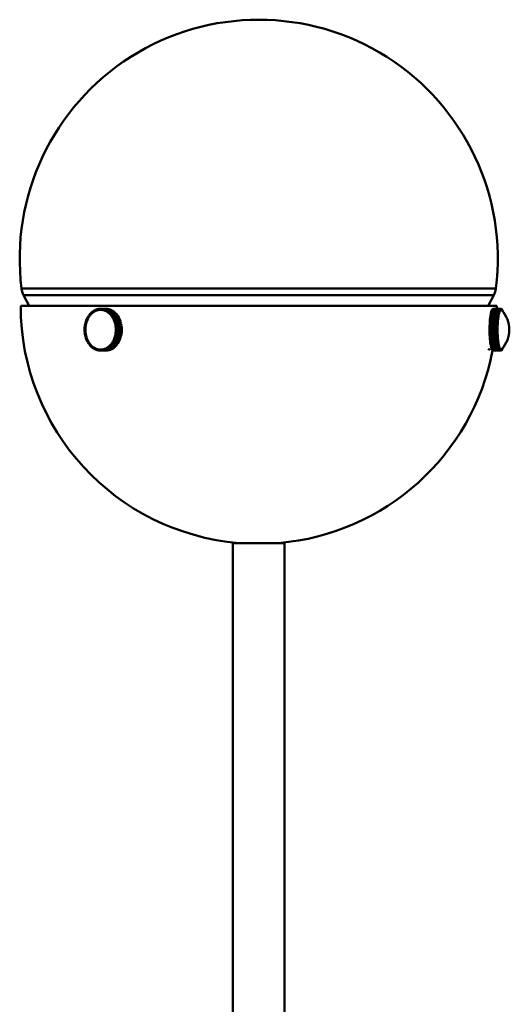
# Model space of a CAD drawing. Header units: millimetres. Extents: x 368 to 2623, y 481 to 1710.
# Tile 23 of 23: x 2414 to 2537, y 1446 to 1693. Entities that reach past the tile are written whole.
import ezdxf

# ---------------------------------------------------------------- set-up
doc = ezdxf.new("R2010")
doc.units = ezdxf.units.MM
doc.header["$LTSCALE"] = 11
doc.layers.add('Widoczne (ISO)', color=7, linetype='Continuous', lineweight=50)
doc.layers.add('Widoczne wąskie (ISO)', color=7, linetype='Continuous', lineweight=50)

msp = doc.modelspace()

# ---------------------------------------------------------------- linework, layer by layer
at = {"layer": 'Widoczne (ISO)'}
for p, q in [((2416.86, 1621.49), (2415.45, 1624.19)), ((2532.07, 1621.49), (2533.47, 1624.19)), ((2534.21, 1621.49), (2414.71, 1621.49)), ((2431.53, 1618.61), (2431.77, 1619)), ((2431.77, 1619), (2431.82, 1619)), ((2431.92, 1618.84), (2431.77, 1619)), ((2431.79, 1619.03), (2432.07, 1619.39)), ((2431.93, 1618.86), (2431.79, 1619.03)), ((2431.93, 1618.86), (2432.07, 1619.03)), ((2432.07, 1619.39), (2432.12, 1619.39)), ((2432.2, 1619.21), (2432.07, 1619.39)), ((2432.07, 1619.03), (2432.2, 1619.21)), ((2432.09, 1619.42), (2432.39, 1619.73)), ((2432.22, 1619.22), (2432.09, 1619.42)), ((2432.2, 1619.21), (2432.21, 1619.21)), ((2432.22, 1619.22), (2432.36, 1619.38)), ((2432.22, 1619.22), (2432.22, 1619.22)), ((2432.36, 1619.38), (2432.51, 1619.54)), ((2432.39, 1619.73), (2432.44, 1619.73)), ((2432.51, 1619.54), (2432.39, 1619.73)), ((2432.42, 1619.76), (2432.75, 1620.03)), ((2432.53, 1619.55), (2432.42, 1619.76)), ((2432.51, 1619.54), (2432.52, 1619.54)), ((2432.53, 1619.55), (2432.69, 1619.69)), ((2432.54, 1619.55), (2432.53, 1619.55)), ((2432.69, 1619.69), (2432.85, 1619.83)), ((2432.75, 1620.03), (2432.79, 1620.03)), ((2432.85, 1619.83), (2432.75, 1620.03)), ((2432.78, 1620.06), (2433.12, 1620.29)), ((2432.87, 1619.84), (2432.78, 1620.06)), ((2432.85, 1619.83), (2432.86, 1619.83)), ((2432.87, 1619.84), (2433.04, 1619.95)), ((2432.88, 1619.84), (2432.87, 1619.84)), ((2433.04, 1619.95), (2433.21, 1620.06)), ((2433.12, 1620.29), (2433.16, 1620.29)), ((2433.21, 1620.06), (2433.12, 1620.29)), ((2433.16, 1620.31), (2433.51, 1620.49)), ((2433.22, 1620.07), (2433.16, 1620.31)), ((2433.21, 1620.06), (2433.22, 1620.06)), ((2433.22, 1620.07), (2433.4, 1620.16)), ((2433.24, 1620.07), (2433.22, 1620.07)), ((2433.4, 1620.16), (2433.58, 1620.25)), ((2433.51, 1620.49), (2433.55, 1620.49)), ((2433.58, 1620.25), (2433.51, 1620.49)), ((2433.55, 1620.5), (2433.92, 1620.63)), ((2433.6, 1620.26), (2433.55, 1620.5)), ((2433.58, 1620.25), (2433.6, 1620.25)), ((2433.6, 1620.26), (2433.78, 1620.32)), ((2433.61, 1620.26), (2433.6, 1620.26)), ((2433.78, 1620.32), (2433.97, 1620.39)), ((2433.92, 1620.63), (2433.96, 1620.63)), ((2433.97, 1620.39), (2433.92, 1620.63)), ((2433.96, 1620.64), (2434.34, 1620.72)), ((2433.99, 1620.39), (2433.96, 1620.64)), ((2433.97, 1620.39), (2433.99, 1620.39)), ((2433.99, 1620.39), (2434.18, 1620.43)), ((2434.01, 1620.39), (2433.99, 1620.39)), ((2434.18, 1620.43), (2434.37, 1620.47)), ((2434.34, 1620.72), (2434.37, 1620.72)), ((2434.37, 1620.47), (2434.34, 1620.72)), ((2434.37, 1620.72), (2434.76, 1620.75)), ((2434.38, 1620.47), (2434.37, 1620.72)), ((2434.37, 1620.47), (2434.41, 1620.47)), ((2434.38, 1620.47), (2434.58, 1620.49)), ((2434.43, 1620.47), (2434.38, 1620.47)), ((2434.58, 1620.49), (2434.77, 1620.5)), ((2434.76, 1620.75), (2436.04, 1620.75)), ((2434.77, 1620.5), (2434.76, 1620.75)), ((2434.77, 1620.5), (2434.78, 1620.5)), ((2434.77, 1620.49), (2434.87, 1620.49)), ((2434.78, 1620.5), (2434.79, 1620.75)), ((2434.78, 1620.5), (2434.98, 1620.49)), ((2436.08, 1620.75), (2434.79, 1620.75)), ((2434.79, 1620.75), (2435.18, 1620.72)), ((2434.98, 1620.49), (2435.17, 1620.47)), ((2435.17, 1620.47), (2435.18, 1620.72)), ((2435.17, 1620.47), (2435.19, 1620.47)), ((2435.18, 1620.72), (2436.46, 1620.72)), ((2435.19, 1620.47), (2435.22, 1620.72)), ((2435.19, 1620.47), (2435.37, 1620.43)), ((2436.5, 1620.72), (2435.22, 1620.72)), ((2435.22, 1620.72), (2435.59, 1620.64)), ((2435.37, 1620.43), (2435.56, 1620.39)), ((2435.56, 1620.39), (2435.59, 1620.64)), ((2435.56, 1620.39), (2435.58, 1620.39)), ((2435.58, 1620.39), (2435.63, 1620.63)), ((2435.58, 1620.39), (2435.77, 1620.32)), ((2435.59, 1620.64), (2436.88, 1620.64)), ((2436.92, 1620.63), (2435.63, 1620.63)), ((2435.63, 1620.63), (2436, 1620.5)), ((2435.77, 1620.32), (2435.95, 1620.26)), ((2435.95, 1620.26), (2436, 1620.5)), ((2435.95, 1620.26), (2435.97, 1620.26)), ((2435.97, 1620.25), (2436.04, 1620.48)), ((2435.97, 1620.25), (2436.15, 1620.16)), ((2436, 1620.5), (2437.29, 1620.5)), ((2436.04, 1620.75), (2436.04, 1620.75)), ((2437.32, 1620.48), (2436.04, 1620.48)), ((2436.04, 1620.48), (2436.4, 1620.3)), ((2436.46, 1620.72), (2436.08, 1620.75)), ((2436.15, 1620.16), (2436.33, 1620.07)), ((2436.33, 1620.07), (2436.4, 1620.3)), ((2436.33, 1620.07), (2436.35, 1620.07)), ((2436.34, 1620.06), (2436.43, 1620.28)), ((2436.34, 1620.06), (2436.51, 1619.94)), ((2436.4, 1620.3), (2437.68, 1620.3)), ((2437.72, 1620.28), (2436.43, 1620.28)), ((2436.43, 1620.28), (2436.77, 1620.05)), ((2436.46, 1620.72), (2436.46, 1620.72)), ((2436.88, 1620.64), (2436.5, 1620.72)), ((2436.51, 1619.94), (2436.68, 1619.83)), ((2436.68, 1619.83), (2436.77, 1620.05)), ((2436.68, 1619.83), (2436.71, 1619.83)), ((2436.7, 1619.82), (2436.8, 1620.03)), ((2436.7, 1619.82), (2436.86, 1619.68)), ((2436.77, 1620.05), (2438.06, 1620.05)), ((2438.09, 1620.03), (2436.8, 1620.03)), ((2436.8, 1620.03), (2437.13, 1619.76)), ((2436.86, 1619.68), (2437.02, 1619.55)), ((2436.88, 1620.63), (2436.88, 1620.64)), ((2437.29, 1620.5), (2436.92, 1620.63)), ((2437.02, 1619.55), (2437.13, 1619.76)), ((2437.02, 1619.55), (2437.05, 1619.55)), ((2437.04, 1619.53), (2437.16, 1619.73)), ((2437.04, 1619.53), (2437.18, 1619.37)), ((2437.13, 1619.76), (2438.41, 1619.76)), ((2438.44, 1619.73), (2437.16, 1619.73)), ((2437.16, 1619.73), (2437.45, 1619.41)), ((2437.18, 1619.37), (2437.33, 1619.22)), ((2437.28, 1620.48), (2437.29, 1620.5)), ((2437.68, 1620.3), (2437.32, 1620.48)), ((2437.33, 1619.22), (2437.45, 1619.41)), ((2437.33, 1619.22), (2437.36, 1619.22)), ((2437.35, 1619.2), (2437.48, 1619.38)), ((2437.35, 1619.2), (2437.48, 1619.02)), ((2437.45, 1619.41), (2438.74, 1619.41)), ((2438.77, 1619.38), (2437.48, 1619.38)), ((2437.48, 1619.38), (2437.75, 1619.02)), ((2437.48, 1619.02), (2437.62, 1618.85)), ((2437.62, 1618.85), (2437.75, 1619.02)), ((2437.63, 1618.83), (2437.78, 1618.99)), ((2437.67, 1620.28), (2437.68, 1620.3)), ((2438.06, 1620.05), (2437.72, 1620.28)), ((2437.75, 1619.02), (2439.04, 1619.02)), ((2439.06, 1618.99), (2437.78, 1618.99)), ((2437.78, 1618.99), (2438.02, 1618.6)), ((2438.05, 1620.03), (2438.06, 1620.05)), ((2438.41, 1619.76), (2438.09, 1620.03)), ((2438.4, 1619.73), (2438.41, 1619.76)), ((2438.74, 1619.41), (2438.44, 1619.73)), ((2438.72, 1619.38), (2438.74, 1619.41)), ((2439.04, 1619.02), (2438.77, 1619.38)), ((2439.01, 1618.99), (2439.04, 1619.02)), ((2439.31, 1618.6), (2439.06, 1618.99)), ((2532.67, 1619.27), (2532.61, 1618.91)), ((2534.64, 1619.27), (2532.67, 1619.27)), ((2532.74, 1619.63), (2532.68, 1619.31)), ((2532.68, 1619.31), (2534.65, 1619.31)), ((2532.68, 1619.27), (2532.68, 1619.31)), ((2534.71, 1619.63), (2532.74, 1619.63)), ((2532.82, 1619.95), (2532.75, 1619.66)), ((2532.75, 1619.66), (2534.72, 1619.66)), ((2532.75, 1619.63), (2532.75, 1619.66)), ((2534.79, 1619.95), (2532.82, 1619.95)), ((2532.9, 1620.21), (2532.83, 1619.97)), ((2532.83, 1619.97), (2534.8, 1619.97)), ((2532.83, 1619.95), (2532.83, 1619.97)), ((2534.87, 1620.21), (2532.9, 1620.21)), ((2532.99, 1620.43), (2532.91, 1620.24)), ((2532.91, 1620.24), (2534.88, 1620.24)), ((2532.91, 1620.21), (2532.91, 1620.24)), ((2534.96, 1620.43), (2532.99, 1620.43)), ((2533.08, 1620.59), (2533, 1620.45)), ((2533, 1620.45), (2534.97, 1620.45)), ((2533, 1620.43), (2533, 1620.45)), ((2535.05, 1620.59), (2533.08, 1620.59)), ((2533.18, 1620.7), (2533.09, 1620.6)), ((2533.09, 1620.6), (2535.06, 1620.6)), ((2533.09, 1620.59), (2533.09, 1620.6)), ((2535.15, 1620.7), (2533.18, 1620.7)), ((2533.27, 1620.75), (2533.19, 1620.7)), ((2533.19, 1620.7), (2535.16, 1620.7)), ((2533.19, 1620.7), (2533.19, 1620.7)), ((2535.24, 1620.75), (2533.27, 1620.75)), ((2533.28, 1620.75), (2535.25, 1620.75)), ((2533.28, 1620.75), (2533.28, 1620.75)), ((2534.58, 1618.91), (2534.64, 1619.27)), ((2534.61, 1618.74), (2534.64, 1618.92)), ((2534.67, 1619.1), (2534.64, 1619.27)), ((2534.64, 1618.92), (2534.67, 1619.1)), ((2534.65, 1619.31), (2534.71, 1619.63)), ((2534.68, 1619.12), (2534.65, 1619.31)), ((2534.67, 1619.12), (2534.68, 1619.12)), ((2534.68, 1619.12), (2534.71, 1619.28)), ((2534.74, 1619.44), (2534.71, 1619.63)), ((2534.71, 1619.28), (2534.74, 1619.44)), ((2534.72, 1619.66), (2534.79, 1619.95)), ((2534.74, 1619.46), (2534.72, 1619.66)), ((2534.74, 1619.46), (2534.78, 1619.6)), ((2534.74, 1619.46), (2534.74, 1619.46)), ((2534.78, 1619.6), (2534.82, 1619.74)), ((2534.82, 1619.74), (2534.79, 1619.95)), ((2534.8, 1619.97), (2534.87, 1620.21)), ((2534.82, 1619.76), (2534.8, 1619.97)), ((2534.81, 1619.76), (2534.82, 1619.76)), ((2534.82, 1619.76), (2534.86, 1619.88)), ((2534.86, 1619.88), (2534.9, 1620)), ((2534.9, 1620), (2534.87, 1620.21)), ((2534.88, 1620.24), (2534.96, 1620.43)), ((2534.9, 1620.01), (2534.88, 1620.24)), ((2534.89, 1620.01), (2534.9, 1620.01)), ((2534.9, 1620.01), (2534.94, 1620.1)), ((2534.94, 1620.1), (2534.98, 1620.2)), ((2534.98, 1620.2), (2534.96, 1620.43)), ((2534.97, 1620.45), (2535.05, 1620.59)), ((2534.98, 1620.21), (2534.97, 1620.45)), ((2534.98, 1620.21), (2535.02, 1620.28)), ((2534.98, 1620.21), (2534.98, 1620.21)), ((2535.02, 1620.28), (2535.07, 1620.35)), ((2535.07, 1620.35), (2535.05, 1620.59)), ((2535.06, 1620.6), (2535.15, 1620.7)), ((2535.07, 1620.36), (2535.06, 1620.6)), ((2535.07, 1620.36), (2535.11, 1620.4)), ((2535.07, 1620.36), (2535.07, 1620.36)), ((2535.11, 1620.4), (2535.16, 1620.45)), ((2535.16, 1620.45), (2535.15, 1620.7)), ((2535.16, 1620.7), (2535.24, 1620.75)), ((2535.16, 1620.45), (2535.16, 1620.7)), ((2535.16, 1620.45), (2535.2, 1620.48)), ((2535.16, 1620.45), (2535.16, 1620.45)), ((2535.2, 1620.48), (2535.25, 1620.5)), ((2535.25, 1620.5), (2535.24, 1620.75)), ((2535.27, 1620.49), (2535.24, 1620.49)), ((2535.25, 1620.5), (2535.25, 1620.75)), ((2535.25, 1620.75), (2535.34, 1620.74)), ((2535.25, 1620.5), (2535.29, 1620.49)), ((2535.25, 1620.5), (2535.25, 1620.5)), ((2535.29, 1620.49), (2535.34, 1620.49)), ((2535.34, 1620.49), (2535.32, 1620.49)), ((2535.32, 1620.48), (2535.34, 1620.48)), ((2535.34, 1620.49), (2535.34, 1620.74)), ((2535.34, 1620.48), (2535.35, 1620.73)), ((2535.34, 1620.73), (2535.35, 1620.73)), ((2535.34, 1620.48), (2535.38, 1620.45)), ((2535.35, 1620.73), (2535.43, 1620.67)), ((2535.38, 1620.45), (2535.43, 1620.42)), ((2535.43, 1620.42), (2535.42, 1620.42)), ((2535.43, 1620.42), (2535.43, 1620.67)), ((2535.43, 1620.42), (2535.44, 1620.66)), ((2535.43, 1620.66), (2535.44, 1620.66)), ((2535.43, 1620.42), (2535.46, 1620.38)), ((2535.43, 1620.42), (2535.43, 1620.42)), ((2535.44, 1620.66), (2535.53, 1620.55)), ((2535.52, 1620.32), (2535.53, 1620.55)), ((2535.52, 1620.31), (2535.53, 1620.53)), ((2535.53, 1620.53), (2535.53, 1620.53)), ((2535.53, 1620.53), (2535.62, 1620.37)), ((2535.61, 1620.21), (2535.62, 1620.37)), ((2535.61, 1620.21), (2535.62, 1620.35)), ((2535.62, 1620.35), (2535.62, 1620.35)), ((2535.62, 1620.35), (2535.7, 1620.13)), ((2535.7, 1620.1), (2535.7, 1620.13)), ((2535.7, 1620.11), (2535.71, 1620.11)), ((2535.71, 1620.09), (2535.71, 1620.11)), ((2535.71, 1620.11), (2535.72, 1620.08)), ((2430.77, 1616.07), (2430.83, 1616.57)), ((2430.83, 1616.57), (2430.98, 1616.57)), ((2431.02, 1616.53), (2430.83, 1616.57)), ((2430.84, 1616.62), (2430.94, 1617.1)), ((2431.02, 1616.55), (2430.84, 1616.62)), ((2430.94, 1617.1), (2431.04, 1617.1)), ((2431.12, 1617.03), (2430.94, 1617.1)), ((2430.95, 1617.15), (2431.09, 1617.61)), ((2431.13, 1617.06), (2430.95, 1617.15)), ((2430.99, 1616.28), (2431.02, 1616.53)), ((2431.02, 1616.55), (2431.07, 1616.79)), ((2431.03, 1616.55), (2431.02, 1616.55)), ((2431.02, 1616.53), (2431.02, 1616.53)), ((2431.07, 1616.79), (2431.12, 1617.03)), ((2431.09, 1617.61), (2431.17, 1617.61)), ((2431.27, 1617.52), (2431.09, 1617.61)), ((2431.1, 1617.66), (2431.28, 1618.1)), ((2431.27, 1617.55), (2431.1, 1617.66)), ((2431.12, 1617.03), (2431.13, 1617.03)), ((2431.13, 1617.06), (2431.2, 1617.29)), ((2431.13, 1617.06), (2431.13, 1617.06)), ((2431.2, 1617.29), (2431.27, 1617.52)), ((2431.27, 1617.55), (2431.36, 1617.77)), ((2431.28, 1617.55), (2431.27, 1617.55)), ((2431.27, 1617.52), (2431.27, 1617.52)), ((2431.28, 1618.1), (2431.35, 1618.1)), ((2431.45, 1617.99), (2431.28, 1618.1)), ((2431.3, 1618.15), (2431.51, 1618.57)), ((2431.46, 1618.01), (2431.3, 1618.15)), ((2431.36, 1617.77), (2431.45, 1617.99)), ((2431.45, 1617.99), (2431.45, 1617.99)), ((2431.46, 1618.01), (2431.56, 1618.22)), ((2431.46, 1618.01), (2431.46, 1618.01)), ((2431.51, 1618.57), (2431.57, 1618.57)), ((2431.67, 1618.43), (2431.51, 1618.57)), ((2431.68, 1618.45), (2431.53, 1618.61)), ((2431.56, 1618.22), (2431.67, 1618.43)), ((2431.67, 1618.43), (2431.67, 1618.43)), ((2431.68, 1618.45), (2431.8, 1618.64)), ((2431.68, 1618.45), (2431.68, 1618.45)), ((2431.8, 1618.64), (2431.92, 1618.84)), ((2431.92, 1618.84), (2431.92, 1618.84)), ((2431.94, 1618.86), (2431.93, 1618.86)), ((2437.62, 1618.85), (2437.65, 1618.85)), ((2437.63, 1618.83), (2437.75, 1618.63)), ((2437.75, 1618.63), (2437.87, 1618.44)), ((2437.87, 1618.44), (2438.02, 1618.6)), ((2437.87, 1618.44), (2437.9, 1618.44)), ((2437.88, 1618.42), (2438.04, 1618.56)), ((2437.88, 1618.42), (2437.99, 1618.21)), ((2437.99, 1618.21), (2438.09, 1618)), ((2438.02, 1618.6), (2439.31, 1618.6)), ((2439.33, 1618.56), (2438.04, 1618.56)), ((2438.04, 1618.56), (2438.25, 1618.14)), ((2438.09, 1618), (2438.25, 1618.14)), ((2438.09, 1618), (2438.13, 1618)), ((2438.1, 1617.98), (2438.27, 1618.09)), ((2438.1, 1617.98), (2438.19, 1617.76)), ((2438.19, 1617.76), (2438.27, 1617.53)), ((2438.25, 1618.14), (2439.54, 1618.14)), ((2439.56, 1618.09), (2438.27, 1618.09)), ((2438.27, 1618.09), (2438.44, 1617.65)), ((2438.27, 1617.53), (2438.44, 1617.65)), ((2438.27, 1617.53), (2438.32, 1617.53)), ((2438.28, 1617.51), (2438.46, 1617.6)), ((2438.28, 1617.51), (2438.35, 1617.28)), ((2438.35, 1617.28), (2438.42, 1617.05)), ((2438.42, 1617.05), (2438.6, 1617.13)), ((2438.42, 1617.02), (2438.61, 1617.09)), ((2438.42, 1617.05), (2438.49, 1617.05)), ((2438.42, 1617.02), (2438.47, 1616.78)), ((2438.44, 1617.65), (2439.73, 1617.65)), ((2439.74, 1617.6), (2438.46, 1617.6)), ((2438.46, 1617.6), (2438.6, 1617.13)), ((2438.47, 1616.78), (2438.52, 1616.54)), ((2438.52, 1616.54), (2438.71, 1616.6)), ((2438.52, 1616.52), (2438.71, 1616.55)), ((2438.52, 1616.54), (2438.64, 1616.54)), ((2438.52, 1616.52), (2438.55, 1616.27)), ((2438.6, 1617.13), (2439.88, 1617.13)), ((2439.89, 1617.09), (2438.61, 1617.09)), ((2438.61, 1617.09), (2438.71, 1616.6)), ((2438.71, 1616.6), (2439.99, 1616.6)), ((2440, 1616.55), (2438.71, 1616.55)), ((2438.71, 1616.55), (2438.77, 1616.06)), ((2439.27, 1618.56), (2439.31, 1618.6)), ((2439.54, 1618.14), (2439.33, 1618.56)), ((2439.48, 1618.09), (2439.54, 1618.14)), ((2439.73, 1617.65), (2439.56, 1618.09)), ((2439.66, 1617.6), (2439.73, 1617.65)), ((2439.88, 1617.13), (2439.74, 1617.6)), ((2439.79, 1617.09), (2439.88, 1617.13)), ((2439.85, 1616.55), (2439.99, 1616.6)), ((2439.99, 1616.6), (2439.89, 1617.09)), ((2440.06, 1616.06), (2440, 1616.55)), ((2532.43, 1616.94), (2532.41, 1616.45)), ((2532.41, 1616.45), (2534.38, 1616.45)), ((2532.44, 1616.4), (2532.41, 1616.45)), ((2532.46, 1617.46), (2532.43, 1616.99)), ((2532.43, 1616.99), (2534.4, 1616.99)), ((2532.45, 1616.94), (2532.43, 1616.99)), ((2534.4, 1616.94), (2532.43, 1616.94)), ((2532.5, 1617.96), (2532.46, 1617.5)), ((2532.46, 1617.5), (2534.43, 1617.5)), ((2532.48, 1617.46), (2532.46, 1617.5)), ((2534.43, 1617.46), (2532.46, 1617.46)), ((2532.55, 1618.43), (2532.5, 1618)), ((2532.5, 1618), (2534.47, 1618)), ((2532.52, 1617.96), (2532.5, 1618)), ((2534.47, 1617.96), (2532.5, 1617.96)), ((2532.61, 1618.87), (2532.55, 1618.47)), ((2532.55, 1618.47), (2534.52, 1618.47)), ((2532.56, 1618.43), (2532.55, 1618.47)), ((2534.52, 1618.43), (2532.55, 1618.43)), ((2532.61, 1618.91), (2534.58, 1618.91)), ((2532.62, 1618.87), (2532.61, 1618.91)), ((2534.58, 1618.87), (2532.61, 1618.87)), ((2534.38, 1616.45), (2534.4, 1616.94)), ((2534.42, 1616.39), (2534.38, 1616.45)), ((2534.4, 1616.99), (2534.43, 1617.46)), ((2534.44, 1616.9), (2534.4, 1616.99)), ((2534.44, 1616.88), (2534.4, 1616.94)), ((2534.42, 1616.9), (2534.44, 1616.9)), ((2534.42, 1616.39), (2534.43, 1616.64)), ((2534.43, 1617.5), (2534.47, 1617.96)), ((2534.47, 1617.4), (2534.43, 1617.5)), ((2534.47, 1617.38), (2534.43, 1617.46)), ((2534.43, 1616.64), (2534.44, 1616.88)), ((2534.44, 1616.9), (2534.46, 1617.14)), ((2534.46, 1617.4), (2534.47, 1617.4)), ((2534.46, 1617.14), (2534.47, 1617.38)), ((2534.47, 1618), (2534.52, 1618.43)), ((2534.51, 1617.87), (2534.47, 1618)), ((2534.51, 1617.85), (2534.47, 1617.96)), ((2534.47, 1617.4), (2534.49, 1617.62)), ((2534.49, 1617.62), (2534.51, 1617.85)), ((2534.5, 1617.87), (2534.51, 1617.87)), ((2534.51, 1617.87), (2534.53, 1618.09)), ((2534.52, 1618.47), (2534.58, 1618.87)), ((2534.56, 1618.32), (2534.52, 1618.47)), ((2534.56, 1618.3), (2534.52, 1618.43)), ((2534.53, 1618.09), (2534.56, 1618.3)), ((2534.55, 1618.32), (2534.56, 1618.32)), ((2534.56, 1618.32), (2534.58, 1618.52)), ((2534.61, 1618.74), (2534.58, 1618.91)), ((2534.61, 1618.72), (2534.58, 1618.87)), ((2534.58, 1618.52), (2534.61, 1618.72)), ((2534.61, 1618.74), (2534.61, 1618.74)), ((2430.74, 1615.52), (2430.77, 1616.02)), ((2430.94, 1615.51), (2430.74, 1615.52)), ((2430.94, 1615.49), (2430.74, 1615.47)), ((2430.76, 1614.97), (2430.74, 1615.47)), ((2430.96, 1614.99), (2430.76, 1614.97)), ((2430.96, 1614.97), (2430.76, 1614.97)), ((2430.96, 1616.03), (2430.77, 1616.07)), ((2430.77, 1616.02), (2430.96, 1616.02)), ((2430.96, 1616.01), (2430.77, 1616.02)), ((2430.96, 1614.96), (2430.77, 1614.92)), ((2430.83, 1614.43), (2430.77, 1614.92)), ((2431.02, 1614.47), (2430.83, 1614.43)), ((2430.98, 1614.43), (2430.83, 1614.43)), ((2431.02, 1614.45), (2430.84, 1614.38)), ((2430.93, 1613.9), (2430.84, 1614.38)), ((2430.94, 1615.51), (2430.95, 1615.76)), ((2430.94, 1615.51), (2430.94, 1615.51)), ((2430.94, 1615.49), (2430.94, 1615.49)), ((2430.95, 1615.24), (2430.94, 1615.49)), ((2430.95, 1615.76), (2430.96, 1616.01)), ((2430.96, 1614.99), (2430.95, 1615.24)), ((2430.96, 1616.03), (2430.99, 1616.28)), ((2430.96, 1616.03), (2430.96, 1616.03)), ((2430.96, 1616.01), (2430.96, 1616.01)), ((2430.96, 1614.99), (2430.96, 1614.99)), ((2430.96, 1614.96), (2430.96, 1614.96)), ((2430.99, 1614.72), (2430.96, 1614.96)), ((2431.02, 1614.47), (2430.99, 1614.72)), ((2431.02, 1614.47), (2431.02, 1614.47)), ((2431.02, 1614.45), (2431.03, 1614.45)), ((2431.07, 1614.2), (2431.02, 1614.45)), ((2431.12, 1613.96), (2431.07, 1614.2)), ((2438.47, 1614.19), (2438.42, 1613.95)), ((2438.52, 1614.43), (2438.47, 1614.19)), ((2438.55, 1614.7), (2438.52, 1614.46)), ((2438.52, 1614.46), (2438.71, 1614.42)), ((2438.64, 1614.43), (2438.52, 1614.43)), ((2438.52, 1614.43), (2438.7, 1614.37)), ((2438.55, 1616.27), (2438.58, 1616.02)), ((2438.58, 1614.95), (2438.55, 1614.7)), ((2438.58, 1616.02), (2438.77, 1616.06)), ((2438.58, 1616.02), (2439.87, 1616.02)), ((2439.87, 1614.95), (2438.58, 1614.95)), ((2438.58, 1614.95), (2438.77, 1614.91)), ((2438.59, 1616), (2438.78, 1616.01)), ((2438.59, 1616), (2438.6, 1615.75)), ((2438.6, 1615.22), (2438.59, 1614.98)), ((2438.59, 1614.98), (2438.78, 1614.96)), ((2438.6, 1615.75), (2438.61, 1615.5)), ((2438.61, 1615.47), (2438.6, 1615.22)), ((2438.7, 1614.37), (2438.6, 1613.89)), ((2438.61, 1615.5), (2438.8, 1615.51)), ((2438.61, 1615.5), (2439.89, 1615.5)), ((2439.89, 1615.47), (2438.61, 1615.47)), ((2438.61, 1615.47), (2438.8, 1615.46)), ((2439.99, 1614.37), (2438.7, 1614.37)), ((2438.77, 1614.91), (2438.71, 1614.42)), ((2438.71, 1614.42), (2440, 1614.42)), ((2438.77, 1616.06), (2440.06, 1616.06)), ((2440.06, 1614.91), (2438.77, 1614.91)), ((2440.06, 1616.01), (2438.78, 1616.01)), ((2438.78, 1616.01), (2438.8, 1615.51)), ((2438.8, 1615.46), (2438.78, 1614.96)), ((2438.78, 1614.96), (2440.06, 1614.96)), ((2438.8, 1615.51), (2440.08, 1615.51)), ((2440.08, 1615.46), (2438.8, 1615.46)), ((2439.85, 1614.42), (2439.99, 1614.37)), ((2439.87, 1616.02), (2440.06, 1616.06)), ((2439.87, 1614.95), (2440.06, 1614.91)), ((2439.89, 1615.5), (2440.08, 1615.51)), ((2439.89, 1615.47), (2440.08, 1615.46)), ((2439.89, 1613.89), (2439.99, 1614.37)), ((2440, 1614.42), (2440.06, 1614.91)), ((2440.08, 1615.51), (2440.06, 1616.01)), ((2440.06, 1614.96), (2440.08, 1615.46)), ((2532.39, 1615.86), (2532.39, 1615.36)), ((2534.36, 1615.86), (2532.39, 1615.86)), ((2532.39, 1615.36), (2534.36, 1615.36)), ((2532.44, 1615.35), (2532.39, 1615.36)), ((2532.44, 1615.33), (2532.39, 1615.31)), ((2532.39, 1615.31), (2532.4, 1614.81)), ((2534.36, 1615.31), (2532.39, 1615.31)), ((2532.41, 1616.4), (2532.4, 1615.91)), ((2532.4, 1615.91), (2534.37, 1615.91)), ((2532.44, 1615.87), (2532.4, 1615.91)), ((2532.4, 1614.81), (2534.37, 1614.81)), ((2532.44, 1614.8), (2532.4, 1614.76)), ((2532.4, 1614.76), (2532.42, 1614.27)), ((2534.37, 1614.76), (2532.4, 1614.76)), ((2534.38, 1616.4), (2532.41, 1616.4)), ((2532.42, 1614.27), (2534.39, 1614.27)), ((2532.45, 1614.27), (2532.42, 1614.22)), ((2532.42, 1614.22), (2532.44, 1613.74)), ((2534.39, 1614.22), (2532.42, 1614.22)), ((2532.44, 1615.87), (2534.41, 1615.87)), ((2532.44, 1615.35), (2534.41, 1615.35)), ((2534.41, 1615.33), (2532.44, 1615.33)), ((2534.41, 1614.8), (2532.44, 1614.8)), ((2534.41, 1615.85), (2534.36, 1615.86)), ((2534.36, 1615.36), (2534.36, 1615.86)), ((2534.41, 1615.35), (2534.36, 1615.36)), ((2534.41, 1615.33), (2534.36, 1615.31)), ((2534.37, 1614.81), (2534.36, 1615.31)), ((2534.37, 1615.91), (2534.38, 1616.4)), ((2534.41, 1615.87), (2534.37, 1615.91)), ((2534.41, 1614.83), (2534.37, 1614.81)), ((2534.41, 1614.8), (2534.37, 1614.76)), ((2534.39, 1614.27), (2534.37, 1614.76)), ((2534.42, 1616.37), (2534.38, 1616.4)), ((2534.39, 1616.39), (2534.42, 1616.39)), ((2534.43, 1614.31), (2534.39, 1614.27)), ((2534.43, 1614.29), (2534.39, 1614.22)), ((2534.41, 1613.74), (2534.39, 1614.22)), ((2534.41, 1616.12), (2534.42, 1616.37)), ((2534.41, 1615.87), (2534.41, 1616.12)), ((2534.41, 1615.6), (2534.41, 1615.85)), ((2534.41, 1615.35), (2534.41, 1615.6)), ((2534.41, 1615.08), (2534.41, 1615.33)), ((2534.41, 1614.83), (2534.41, 1615.08)), ((2534.42, 1614.56), (2534.41, 1614.8)), ((2534.43, 1614.29), (2534.41, 1614.29)), ((2534.43, 1614.31), (2534.42, 1614.56)), ((2534.44, 1614.05), (2534.43, 1614.29)), ((2534.46, 1613.81), (2534.44, 1614.05)), ((2431.12, 1613.96), (2430.93, 1613.9)), ((2431.04, 1613.9), (2430.93, 1613.9)), ((2431.13, 1613.94), (2430.95, 1613.85)), ((2431.08, 1613.38), (2430.95, 1613.85)), ((2431.26, 1613.47), (2431.08, 1613.38)), ((2431.17, 1613.38), (2431.08, 1613.38)), ((2431.27, 1613.45), (2431.1, 1613.34)), ((2431.27, 1612.89), (2431.1, 1613.34)), ((2431.12, 1613.96), (2431.12, 1613.96)), ((2431.13, 1613.94), (2431.13, 1613.94)), ((2431.19, 1613.71), (2431.13, 1613.94)), ((2431.26, 1613.47), (2431.19, 1613.71)), ((2431.27, 1613.47), (2431.26, 1613.47)), ((2431.27, 1613.45), (2431.27, 1613.45)), ((2431.36, 1613.23), (2431.27, 1613.45)), ((2431.44, 1613), (2431.27, 1612.89)), ((2431.34, 1612.89), (2431.27, 1612.89)), ((2431.45, 1612.98), (2431.29, 1612.85)), ((2431.5, 1612.43), (2431.29, 1612.85)), ((2431.44, 1613), (2431.36, 1613.23)), ((2431.45, 1613), (2431.44, 1613)), ((2431.45, 1612.98), (2431.46, 1612.98)), ((2431.56, 1612.77), (2431.45, 1612.98)), ((2431.66, 1612.56), (2431.5, 1612.43)), ((2431.56, 1612.43), (2431.5, 1612.43)), ((2431.67, 1612.55), (2431.52, 1612.39)), ((2431.76, 1612), (2431.52, 1612.39)), ((2431.66, 1612.56), (2431.56, 1612.77)), ((2431.67, 1612.56), (2431.66, 1612.56)), ((2431.67, 1612.55), (2431.68, 1612.55)), ((2431.79, 1612.35), (2431.67, 1612.55)), ((2431.91, 1612.16), (2431.76, 1612)), ((2431.82, 1612), (2431.76, 1612)), ((2431.91, 1612.16), (2431.79, 1612.35)), ((2431.92, 1612.14), (2431.79, 1611.96)), ((2432.06, 1611.61), (2431.79, 1611.96)), ((2431.92, 1612.16), (2431.91, 1612.16)), ((2431.92, 1612.14), (2431.93, 1612.14)), ((2432.06, 1611.96), (2431.92, 1612.14)), ((2432.19, 1611.78), (2432.06, 1611.96)), ((2432.19, 1611.78), (2432.06, 1611.61)), ((2432.11, 1611.61), (2432.06, 1611.61)), ((2432.21, 1611.77), (2432.09, 1611.57)), ((2432.38, 1611.26), (2432.09, 1611.57)), ((2432.2, 1611.78), (2432.19, 1611.78)), ((2432.21, 1611.77), (2432.22, 1611.77)), ((2432.36, 1611.61), (2432.21, 1611.77)), ((2432.51, 1611.45), (2432.36, 1611.61)), ((2437.18, 1611.6), (2437.03, 1611.45)), ((2437.45, 1611.57), (2437.15, 1611.25)), ((2437.33, 1611.76), (2437.18, 1611.6)), ((2437.35, 1611.76), (2437.33, 1611.76)), ((2437.33, 1611.76), (2437.45, 1611.57)), ((2437.48, 1611.95), (2437.34, 1611.78)), ((2437.34, 1611.78), (2437.48, 1611.6)), ((2438.73, 1611.57), (2437.45, 1611.57)), ((2437.61, 1612.13), (2437.48, 1611.95)), ((2437.75, 1611.95), (2437.48, 1611.6)), ((2437.48, 1611.6), (2438.76, 1611.6)), ((2437.64, 1612.13), (2437.61, 1612.13)), ((2437.61, 1612.13), (2437.75, 1611.95)), ((2437.74, 1612.34), (2437.62, 1612.15)), ((2437.62, 1612.15), (2437.77, 1611.99)), ((2437.87, 1612.54), (2437.74, 1612.34)), ((2439.03, 1611.95), (2437.75, 1611.95)), ((2438.01, 1612.38), (2437.77, 1611.99)), ((2437.77, 1611.99), (2439.06, 1611.99)), ((2437.9, 1612.54), (2437.87, 1612.54)), ((2437.87, 1612.54), (2438.01, 1612.38)), ((2437.98, 1612.76), (2437.88, 1612.55)), ((2437.88, 1612.55), (2438.04, 1612.42)), ((2438.09, 1612.97), (2437.98, 1612.76)), ((2439.3, 1612.38), (2438.01, 1612.38)), ((2438.25, 1612.84), (2438.04, 1612.42)), ((2438.04, 1612.42), (2439.32, 1612.42)), ((2438.18, 1613.22), (2438.09, 1612.99)), ((2438.09, 1612.99), (2438.26, 1612.88)), ((2438.13, 1612.97), (2438.09, 1612.97)), ((2438.09, 1612.97), (2438.25, 1612.84)), ((2438.27, 1613.44), (2438.18, 1613.22)), ((2439.53, 1612.84), (2438.25, 1612.84)), ((2438.44, 1613.33), (2438.26, 1612.88)), ((2438.26, 1612.88), (2439.55, 1612.88)), ((2438.32, 1613.44), (2438.27, 1613.44)), ((2438.27, 1613.44), (2438.44, 1613.33)), ((2438.35, 1613.7), (2438.28, 1613.46)), ((2438.28, 1613.46), (2438.45, 1613.37)), ((2438.41, 1613.93), (2438.35, 1613.7)), ((2438.48, 1613.93), (2438.41, 1613.93)), ((2438.41, 1613.93), (2438.59, 1613.84)), ((2438.42, 1613.95), (2438.6, 1613.89)), ((2438.43, 1611.25), (2438.73, 1611.57)), ((2439.72, 1613.33), (2438.44, 1613.33)), ((2438.59, 1613.84), (2438.45, 1613.37)), ((2438.45, 1613.37), (2439.74, 1613.37)), ((2439.88, 1613.84), (2438.59, 1613.84)), ((2438.6, 1613.89), (2439.89, 1613.89)), ((2438.71, 1611.6), (2438.73, 1611.57)), ((2438.76, 1611.6), (2439.03, 1611.95)), ((2439, 1611.99), (2439.03, 1611.95)), ((2439.06, 1611.99), (2439.3, 1612.38)), ((2439.26, 1612.42), (2439.3, 1612.38)), ((2439.32, 1612.42), (2439.53, 1612.84)), ((2439.48, 1612.88), (2439.53, 1612.84)), ((2439.55, 1612.88), (2439.72, 1613.33)), ((2439.66, 1613.37), (2439.72, 1613.33)), ((2439.74, 1613.37), (2439.88, 1613.84)), ((2439.78, 1613.89), (2439.88, 1613.84)), ((2532.44, 1613.74), (2534.41, 1613.74)), ((2532.47, 1613.74), (2532.45, 1613.69)), ((2532.45, 1613.69), (2532.48, 1613.23)), ((2534.42, 1613.69), (2532.45, 1613.69)), ((2532.48, 1613.23), (2534.45, 1613.23)), ((2532.5, 1613.23), (2532.49, 1613.19)), ((2532.49, 1613.19), (2532.53, 1612.75)), ((2534.45, 1613.19), (2532.49, 1613.19)), ((2532.53, 1612.75), (2534.5, 1612.75)), ((2532.54, 1612.75), (2532.53, 1612.7)), ((2532.53, 1612.7), (2532.58, 1612.29)), ((2534.5, 1612.7), (2532.53, 1612.7)), ((2532.58, 1612.29), (2534.55, 1612.29)), ((2532.59, 1612.29), (2532.59, 1612.25)), ((2532.59, 1612.25), (2532.64, 1611.87)), ((2534.56, 1612.25), (2532.59, 1612.25)), ((2532.64, 1611.87), (2534.61, 1611.87)), ((2532.66, 1611.87), (2532.65, 1611.84)), ((2532.65, 1611.84), (2532.71, 1611.5)), ((2534.62, 1611.84), (2532.65, 1611.84)), ((2534.46, 1613.81), (2534.41, 1613.74)), ((2534.46, 1613.79), (2534.42, 1613.69)), ((2534.45, 1613.23), (2534.42, 1613.69)), ((2534.46, 1613.79), (2534.44, 1613.79)), ((2534.49, 1613.33), (2534.45, 1613.23)), ((2534.49, 1613.31), (2534.45, 1613.19)), ((2534.5, 1612.75), (2534.45, 1613.19)), ((2534.47, 1613.56), (2534.46, 1613.79)), ((2534.49, 1613.33), (2534.47, 1613.56)), ((2534.49, 1613.31), (2534.48, 1613.31)), ((2534.51, 1613.09), (2534.49, 1613.31)), ((2534.53, 1612.87), (2534.5, 1612.75)), ((2534.54, 1612.85), (2534.5, 1612.7)), ((2534.55, 1612.29), (2534.5, 1612.7)), ((2534.53, 1612.87), (2534.51, 1613.09)), ((2534.54, 1612.85), (2534.53, 1612.85)), ((2534.56, 1612.64), (2534.54, 1612.85)), ((2534.59, 1612.44), (2534.55, 1612.29)), ((2534.59, 1612.44), (2534.56, 1612.64)), ((2534.59, 1612.42), (2534.56, 1612.25)), ((2534.61, 1611.87), (2534.56, 1612.25)), ((2534.59, 1612.42), (2534.58, 1612.42)), ((2534.62, 1612.23), (2534.59, 1612.42)), ((2534.65, 1612.04), (2534.61, 1611.87)), ((2534.65, 1612.04), (2534.62, 1612.23)), ((2534.65, 1612.02), (2534.62, 1611.84)), ((2534.68, 1611.5), (2534.62, 1611.84)), ((2534.65, 1612.02), (2534.64, 1612.02)), ((2534.68, 1611.85), (2534.65, 1612.02)), ((2534.71, 1611.68), (2534.68, 1611.85)), ((2534.71, 1611.68), (2534.68, 1611.5)), ((2534.72, 1611.66), (2534.69, 1611.46)), ((2534.72, 1611.66), (2534.71, 1611.66)), ((2534.75, 1611.51), (2534.72, 1611.66)), ((2534.78, 1611.36), (2534.75, 1611.51)), ((2432.51, 1611.45), (2432.38, 1611.26)), ((2432.43, 1611.26), (2432.38, 1611.26)), ((2432.52, 1611.44), (2432.42, 1611.23)), ((2432.74, 1610.96), (2432.42, 1611.23)), ((2432.51, 1611.45), (2432.51, 1611.45)), ((2432.52, 1611.44), (2432.53, 1611.44)), ((2432.68, 1611.3), (2432.52, 1611.44)), ((2432.84, 1611.17), (2432.68, 1611.3)), ((2432.84, 1611.17), (2432.74, 1610.96)), ((2432.78, 1610.96), (2432.74, 1610.96)), ((2432.86, 1611.15), (2432.77, 1610.93)), ((2433.11, 1610.7), (2432.77, 1610.93)), ((2432.85, 1611.17), (2432.84, 1611.17)), ((2432.86, 1611.15), (2432.87, 1611.15)), ((2433.03, 1611.04), (2432.86, 1611.15)), ((2433.2, 1610.93), (2433.03, 1611.04)), ((2433.2, 1610.93), (2433.11, 1610.7)), ((2433.15, 1610.7), (2433.11, 1610.7)), ((2433.22, 1610.92), (2433.15, 1610.68)), ((2433.5, 1610.5), (2433.15, 1610.68)), ((2433.21, 1610.93), (2433.2, 1610.93)), ((2433.22, 1610.92), (2433.23, 1610.92)), ((2433.39, 1610.83), (2433.22, 1610.92)), ((2433.57, 1610.74), (2433.39, 1610.83)), ((2433.57, 1610.74), (2433.5, 1610.5)), ((2433.54, 1610.5), (2433.5, 1610.5)), ((2433.59, 1610.73), (2433.54, 1610.49)), ((2433.91, 1610.36), (2433.54, 1610.49)), ((2433.59, 1610.74), (2433.57, 1610.74)), ((2433.59, 1610.73), (2433.61, 1610.73)), ((2433.78, 1610.66), (2433.59, 1610.73)), ((2433.96, 1610.6), (2433.78, 1610.66)), ((2433.96, 1610.6), (2433.91, 1610.36)), ((2433.95, 1610.36), (2433.91, 1610.36)), ((2433.98, 1610.59), (2433.95, 1610.35)), ((2434.33, 1610.27), (2433.95, 1610.35)), ((2433.98, 1610.6), (2433.96, 1610.6)), ((2433.98, 1610.59), (2434, 1610.59)), ((2434.17, 1610.55), (2433.98, 1610.59)), ((2434.36, 1610.52), (2434.17, 1610.55)), ((2434.36, 1610.52), (2434.33, 1610.27)), ((2434.36, 1610.27), (2434.33, 1610.27)), ((2434.4, 1610.52), (2434.36, 1610.52)), ((2434.37, 1610.51), (2434.36, 1610.26)), ((2434.75, 1610.24), (2434.36, 1610.26)), ((2434.37, 1610.51), (2434.42, 1610.51)), ((2434.57, 1610.5), (2434.37, 1610.51)), ((2434.76, 1610.49), (2434.57, 1610.5)), ((2434.76, 1610.49), (2434.75, 1610.24)), ((2434.79, 1610.24), (2434.75, 1610.24)), ((2434.78, 1610.49), (2434.76, 1610.49)), ((2434.77, 1610.49), (2434.87, 1610.49)), ((2434.97, 1610.5), (2434.78, 1610.49)), ((2434.78, 1610.49), (2434.79, 1610.24)), ((2435.17, 1610.26), (2434.79, 1610.24)), ((2434.79, 1610.24), (2436.07, 1610.24)), ((2435.16, 1610.51), (2434.97, 1610.5)), ((2435.18, 1610.51), (2435.16, 1610.51)), ((2435.16, 1610.51), (2435.17, 1610.26)), ((2436.45, 1610.26), (2435.17, 1610.26)), ((2435.37, 1610.55), (2435.18, 1610.51)), ((2435.18, 1610.51), (2435.21, 1610.27)), ((2435.58, 1610.34), (2435.21, 1610.27)), ((2435.21, 1610.27), (2436.49, 1610.27)), ((2435.55, 1610.59), (2435.37, 1610.55)), ((2435.57, 1610.59), (2435.55, 1610.59)), ((2435.55, 1610.59), (2435.58, 1610.34)), ((2435.76, 1610.66), (2435.57, 1610.6)), ((2435.57, 1610.6), (2435.62, 1610.36)), ((2436.87, 1610.34), (2435.58, 1610.34)), ((2435.99, 1610.48), (2435.62, 1610.36)), ((2435.62, 1610.36), (2436.91, 1610.36)), ((2435.94, 1610.73), (2435.76, 1610.66)), ((2435.96, 1610.73), (2435.94, 1610.73)), ((2435.94, 1610.73), (2435.99, 1610.48)), ((2436.14, 1610.82), (2435.96, 1610.73)), ((2435.96, 1610.73), (2436.03, 1610.5)), ((2437.28, 1610.48), (2435.99, 1610.48)), ((2436.39, 1610.68), (2436.03, 1610.5)), ((2436.03, 1610.5), (2437.31, 1610.5)), ((2436.07, 1610.24), (2436.45, 1610.26)), ((2436.32, 1610.91), (2436.14, 1610.82)), ((2436.34, 1610.91), (2436.32, 1610.91)), ((2436.32, 1610.91), (2436.39, 1610.68)), ((2436.51, 1611.03), (2436.33, 1610.92)), ((2436.33, 1610.92), (2436.42, 1610.7)), ((2437.67, 1610.68), (2436.39, 1610.68)), ((2436.76, 1610.93), (2436.42, 1610.7)), ((2436.42, 1610.7), (2437.71, 1610.7)), ((2436.45, 1610.27), (2436.45, 1610.26)), ((2436.49, 1610.27), (2436.87, 1610.34)), ((2436.68, 1611.15), (2436.51, 1611.03)), ((2436.7, 1611.15), (2436.68, 1611.15)), ((2436.68, 1611.15), (2436.76, 1610.93)), ((2436.85, 1611.3), (2436.69, 1611.16)), ((2436.69, 1611.16), (2436.8, 1610.95)), ((2438.05, 1610.93), (2436.76, 1610.93)), ((2437.12, 1611.22), (2436.8, 1610.95)), ((2436.8, 1610.95), (2438.08, 1610.95)), ((2437.01, 1611.43), (2436.85, 1611.3)), ((2436.87, 1610.36), (2436.87, 1610.34)), ((2436.91, 1610.36), (2437.28, 1610.48)), ((2437.04, 1611.43), (2437.01, 1611.43)), ((2437.01, 1611.43), (2437.12, 1611.22)), ((2437.03, 1611.45), (2437.15, 1611.25)), ((2438.4, 1611.22), (2437.12, 1611.22)), ((2437.15, 1611.25), (2438.43, 1611.25)), ((2437.27, 1610.5), (2437.28, 1610.48)), ((2437.31, 1610.5), (2437.67, 1610.68)), ((2437.67, 1610.7), (2437.67, 1610.68)), ((2437.71, 1610.7), (2438.05, 1610.93)), ((2438.04, 1610.95), (2438.05, 1610.93)), ((2438.08, 1610.95), (2438.4, 1611.22)), ((2438.39, 1611.25), (2438.4, 1611.22)), ((2532.3, 1610.49), (2532.32, 1610.49)), ((2532.71, 1611.5), (2534.68, 1611.5)), ((2532.72, 1611.5), (2532.72, 1611.46)), ((2532.72, 1611.46), (2532.79, 1611.16)), ((2534.69, 1611.46), (2532.72, 1611.46)), ((2532.79, 1611.16), (2534.76, 1611.16)), ((2532.8, 1611.16), (2532.8, 1611.13)), ((2532.8, 1611.13), (2532.87, 1610.87)), ((2534.77, 1611.13), (2532.8, 1611.13)), ((2532.87, 1610.87), (2534.84, 1610.87)), ((2532.88, 1610.87), (2532.88, 1610.85)), ((2532.88, 1610.85), (2532.96, 1610.64)), ((2534.85, 1610.85), (2532.88, 1610.85)), ((2532.96, 1610.64), (2534.93, 1610.64)), ((2532.97, 1610.64), (2532.96, 1610.62)), ((2532.96, 1610.62), (2533.05, 1610.45)), ((2534.93, 1610.62), (2532.96, 1610.62)), ((2533.05, 1610.45), (2535.02, 1610.45)), ((2533.05, 1610.45), (2533.05, 1610.44)), ((2533.05, 1610.44), (2533.14, 1610.32)), ((2535.02, 1610.44), (2533.05, 1610.44)), ((2533.14, 1610.32), (2535.11, 1610.32)), ((2533.15, 1610.32), (2533.23, 1610.25)), ((2533.15, 1610.32), (2533.15, 1610.32)), ((2535.12, 1610.32), (2533.15, 1610.32)), ((2533.23, 1610.25), (2535.2, 1610.25)), ((2533.24, 1610.25), (2533.33, 1610.24)), ((2533.24, 1610.25), (2533.24, 1610.25)), ((2535.21, 1610.25), (2533.24, 1610.25)), ((2533.33, 1610.24), (2535.3, 1610.24)), ((2534.76, 1611.16), (2534.69, 1611.46)), ((2534.78, 1611.36), (2534.76, 1611.16)), ((2534.79, 1611.35), (2534.77, 1611.13)), ((2534.84, 1610.87), (2534.77, 1611.13)), ((2534.79, 1611.35), (2534.78, 1611.35)), ((2534.82, 1611.22), (2534.79, 1611.35)), ((2534.86, 1611.09), (2534.82, 1611.22)), ((2534.86, 1611.09), (2534.84, 1610.87)), ((2534.87, 1611.08), (2534.85, 1610.85)), ((2534.93, 1610.64), (2534.85, 1610.85)), ((2534.87, 1611.08), (2534.86, 1611.08)), ((2534.9, 1610.97), (2534.87, 1611.08)), ((2534.94, 1610.86), (2534.9, 1610.97)), ((2534.94, 1610.86), (2534.93, 1610.64)), ((2534.95, 1610.85), (2534.93, 1610.62)), ((2535.02, 1610.45), (2534.93, 1610.62)), ((2534.95, 1610.85), (2534.94, 1610.85)), ((2534.99, 1610.77), (2534.95, 1610.85)), ((2535.03, 1610.69), (2534.99, 1610.77)), ((2535.03, 1610.69), (2535.02, 1610.45)), ((2535.03, 1610.68), (2535.02, 1610.44)), ((2535.11, 1610.32), (2535.02, 1610.44)), ((2535.03, 1610.68), (2535.03, 1610.68)), ((2535.08, 1610.63), (2535.03, 1610.68)), ((2535.12, 1610.57), (2535.08, 1610.63)), ((2535.12, 1610.57), (2535.11, 1610.32)), ((2535.12, 1610.56), (2535.12, 1610.56)), ((2535.12, 1610.56), (2535.12, 1610.32)), ((2535.17, 1610.53), (2535.12, 1610.56)), ((2535.2, 1610.25), (2535.12, 1610.32)), ((2535.21, 1610.5), (2535.17, 1610.53)), ((2535.21, 1610.5), (2535.2, 1610.25)), ((2535.21, 1610.5), (2535.21, 1610.5)), ((2535.21, 1610.5), (2535.21, 1610.25)), ((2535.26, 1610.49), (2535.21, 1610.5)), ((2535.3, 1610.24), (2535.21, 1610.25)), ((2535.3, 1610.49), (2535.26, 1610.49)), ((2535.27, 1610.49), (2535.27, 1610.49)), ((2535.3, 1610.49), (2535.29, 1610.49)), ((2535.35, 1610.51), (2535.3, 1610.49)), ((2535.3, 1610.49), (2535.3, 1610.24)), ((2535.3, 1610.49), (2535.31, 1610.24)), ((2535.31, 1610.24), (2535.3, 1610.24)), ((2535.39, 1610.28), (2535.31, 1610.24)), ((2535.39, 1610.53), (2535.35, 1610.51)), ((2535.38, 1610.53), (2535.39, 1610.53)), ((2535.44, 1610.58), (2535.39, 1610.53)), ((2535.39, 1610.53), (2535.39, 1610.28)), ((2535.39, 1610.53), (2535.39, 1610.53)), ((2535.39, 1610.53), (2535.4, 1610.29)), ((2535.4, 1610.29), (2535.39, 1610.29)), ((2535.49, 1610.38), (2535.4, 1610.29)), ((2535.48, 1610.63), (2535.49, 1610.38)), ((2535.48, 1610.63), (2535.5, 1610.39)), ((2535.5, 1610.39), (2535.49, 1610.39)), ((2535.58, 1610.54), (2535.5, 1610.39)), ((2535.57, 1610.73), (2535.58, 1610.54)), ((2535.57, 1610.73), (2535.59, 1610.55)), ((2535.59, 1610.55), (2535.58, 1610.55)), ((2535.67, 1610.75), (2535.59, 1610.55)), ((2535.66, 1610.84), (2535.67, 1610.75)), ((2535.67, 1610.84), (2535.68, 1610.77)), ((2535.68, 1610.77), (2535.67, 1610.77)), ((2535.72, 1610.9), (2535.68, 1610.77)), ((2480.96, 1561.95), (2467.96, 1561.95)), ((2467.96, 1561.95), (2467.96, 1362.57)), ((2480.96, 1561.95), (2480.96, 1341.95))]:
    msp.add_line(p, q, dxfattribs=at)
for centre, radius, start, end in [((2474.46, 1633.32), 60, 352.8759, 187.1241), ((2419.89, 1626.5), 5, 187.1241, 207.4943), ((2529.04, 1626.5), 5, 332.5057, 352.8759), ((2474.46, 1621.49), 59.75, 180, 265.1998), ((2474.46, 1621.49), 59.75, 359.2848, 0), ((2530.1, 1615.49), 7.25, 317.3333, 42.6667), ((2474.46, 1621.49), 59.75, 274.8002, 349.212)]:
    msp.add_arc(centre, radius, start, end, dxfattribs=at)
for centre, major_axis, ratio, start_param, end_param in [((2434.77, 1615.49), (0, 5), 0.766044, 0.784198, 0.888917), ((2434.77, 1615.49), (0, 5), 0.766044, 0.679478, 0.784198), ((2434.77, 1615.49), (0, 5), 0.766044, 0.574758, 0.679478), ((2434.77, 1615.49), (0, 5), 0.766044, 0.470038, 0.574758), ((2434.77, 1615.49), (0, 5), 0.766044, 0.365318, 0.470038), ((2434.77, 1615.49), (0, 5), 0.766044, 0.260599, 0.365318), ((2434.77, 1615.49), (0, 5), 0.766044, 0.155879, 0.260599), ((2434.77, 1615.49), (0, 5), 0.766044, 0.051159, 0.155879), ((2434.77, 1615.49), (0, 5), 0.766044, 6.229625, 6.334345), ((2434.77, 1615.49), (0, 5), 0.766044, 6.124905, 6.229625), ((2434.77, 1615.49), (0, 5), 0.766044, 6.020185, 6.124905), ((2434.77, 1615.49), (0, 5), 0.766044, 5.915466, 6.020185), ((2434.77, 1615.49), (0, 5), 0.766044, 5.810746, 5.915466), ((2434.77, 1615.49), (0, -5), 0.766044, 2.564433, 2.669153), ((2434.77, 1615.49), (0, -5), 0.766044, 2.459714, 2.564433), ((2434.77, 1615.49), (0, -5), 0.766044, 2.354994, 2.459714), ((2434.77, 1615.49), (0, -5), 0.766044, 2.250274, 2.354994), ((2535.27, 1615.49), (0, 5), 0.173648, 0.816237, 0.920957), ((2535.27, 1615.49), (0, 5), 0.173648, 0.711517, 0.816237), ((2535.27, 1615.49), (0, 5), 0.173648, 0.606797, 0.711517), ((2535.27, 1615.49), (0, 5), 0.173648, 0.502078, 0.606797), ((2535.27, 1615.49), (0, 5), 0.173648, 0.397358, 0.502078), ((2535.27, 1615.49), (0, 5), 0.173648, 0.292638, 0.397358), ((2535.27, 1615.49), (0, 5), 0.173648, 0.187918, 0.292638), ((2535.27, 1615.49), (0, 5), 0.173648, 0.083199, 0.187918), ((2535.27, 1615.49), (0, 5), 0.173648, 6.261664, 6.366384), ((2535.27, 1615.49), (0, 5), 0.173648, 6.156944, 6.261664), ((2535.27, 1615.49), (0, 5), 0.173648, 6.096968, 6.156944), ((2434.77, 1615.49), (0, 5), 0.766044, 1.307796, 1.412516), ((2434.77, 1615.49), (0, 5), 0.766044, 1.203077, 1.307796), ((2434.77, 1615.49), (0, 5), 0.766044, 1.098357, 1.203077), ((2434.77, 1615.49), (0, 5), 0.766044, 0.993637, 1.098357), ((2434.77, 1615.49), (0, 5), 0.766044, 0.888917, 0.993637), ((2434.77, 1615.49), (0, -5), 0.766044, 2.145554, 2.250274), ((2434.77, 1615.49), (0, -5), 0.766044, 2.040835, 2.145554), ((2434.77, 1615.49), (0, -5), 0.766044, 1.936115, 2.040835), ((2434.77, 1615.49), (0, -5), 0.766044, 1.831395, 1.936115), ((2434.77, 1615.49), (0, -5), 0.766044, 1.726675, 1.831395), ((2535.27, 1615.49), (0, 5), 0.173648, 1.339836, 1.444555), ((2535.27, 1615.49), (0, 5), 0.173648, 1.235116, 1.339836), ((2535.27, 1615.49), (0, 5), 0.173648, 1.130396, 1.235116), ((2535.27, 1615.49), (0, 5), 0.173648, 1.025676, 1.130396), ((2535.27, 1615.49), (0, 5), 0.173648, 0.920957, 1.025676), ((2434.77, 1615.49), (0, 5), 0.766044, 1.517236, 1.621956), ((2434.77, 1615.49), (0, 5), 0.766044, 1.412516, 1.517236), ((2434.77, 1615.49), (0, 5), 0.766044, 1.621956, 1.726675), ((2434.77, 1615.49), (0, 5), 0.766044, 1.726675, 1.831395), ((2434.77, 1615.49), (0, 5), 0.766044, 1.831395, 1.936115), ((2434.77, 1615.49), (0, -5), 0.766044, 1.203077, 1.307796), ((2434.77, 1615.49), (0, -5), 0.766044, 1.307796, 1.412516), ((2434.77, 1615.49), (0, -5), 0.766044, 1.621956, 1.726675), ((2434.77, 1615.49), (0, -5), 0.766044, 1.412516, 1.517236), ((2434.77, 1615.49), (0, -5), 0.766044, 1.517236, 1.621956), ((2436.06, 1615.49), (0, -5), 0.766044, 1.462339, 1.464456), ((2436.06, 1615.49), (0, -5), 0.766044, 1.674611, 1.67685), ((2436.06, 1615.49), (0, -5), 0.766044, 1.56719, 1.571999), ((2533.31, 1615.49), (0, 5), 0.173648, 1.494418, 1.498149), ((2533.31, 1615.49), (0, 5), 0.173648, 1.599269, 1.604078), ((2533.31, 1615.49), (0, 5), 0.173648, 1.708314, 1.70893), ((2535.27, 1615.49), (0, 5), 0.173648, 1.444555, 1.549275), ((2535.27, 1615.49), (0, 5), 0.173648, 1.549275, 1.653995), ((2535.27, 1615.49), (0, 5), 0.173648, 1.653995, 1.758715), ((2535.27, 1615.49), (0, 5), 0.173648, 1.758715, 1.863434), ((2535.27, 1615.49), (0, 5), 0.173648, 1.863434, 1.968154), ((2434.77, 1615.49), (0, 5), 0.766044, 1.936115, 2.040835), ((2434.77, 1615.49), (0, 5), 0.766044, 2.040835, 2.145554), ((2434.77, 1615.49), (0, 5), 0.766044, 2.145554, 2.250274), ((2434.77, 1615.49), (0, 5), 0.766044, 2.250274, 2.354994), ((2434.77, 1615.49), (0, 5), 0.766044, 2.354994, 2.459714), ((2434.77, 1615.49), (0, 5), 0.766044, 2.459714, 2.564433), ((2434.77, 1615.49), (0, -5), 0.766044, 0.574758, 0.679478), ((2434.77, 1615.49), (0, -5), 0.766044, 0.679478, 0.784198), ((2434.77, 1615.49), (0, -5), 0.766044, 0.784198, 0.888917), ((2434.77, 1615.49), (0, -5), 0.766044, 0.888917, 0.993637), ((2434.77, 1615.49), (0, -5), 0.766044, 0.993637, 1.098357), ((2434.77, 1615.49), (0, -5), 0.766044, 1.098357, 1.203077), ((2535.27, 1615.49), (0, 5), 0.173648, 1.968154, 2.072874), ((2535.27, 1615.49), (0, 5), 0.173648, 2.072874, 2.177594), ((2535.27, 1615.49), (0, 5), 0.173648, 2.177594, 2.282313), ((2535.27, 1615.49), (0, 5), 0.173648, 2.282313, 2.387033), ((2535.27, 1615.49), (0, 5), 0.173648, 2.387033, 2.491753), ((2535.27, 1615.49), (0, 5), 0.173648, 2.491753, 2.596473), ((2434.77, 1615.49), (0, 5), 0.766044, 2.564433, 2.669153), ((2434.77, 1615.49), (0, -5), 0.766044, 5.810746, 5.915466), ((2434.77, 1615.49), (0, -5), 0.766044, 5.915466, 6.020185), ((2434.77, 1615.49), (0, -5), 0.766044, 6.020185, 6.124905), ((2434.77, 1615.49), (0, -5), 0.766044, 6.124905, 6.229625), ((2434.77, 1615.49), (0, -5), 0.766044, 6.229625, 6.334345), ((2434.77, 1615.49), (0, -5), 0.766044, 0.051159, 0.155879), ((2434.77, 1615.49), (0, -5), 0.766044, 0.155879, 0.260599), ((2434.77, 1615.49), (0, -5), 0.766044, 0.260599, 0.365318), ((2434.77, 1615.49), (0, -5), 0.766044, 0.365318, 0.470038), ((2434.77, 1615.49), (0, -5), 0.766044, 0.470038, 0.574758), ((2436.7, 1615.49), (0, -5), 0.766044, 0.224112, 0.289687), ((2532.32, 1615.49), (0, -5), 0.173648, 5.993498, 6.572872), ((2535.27, 1615.49), (0, 5), 0.173648, 2.596473, 2.701192), ((2535.27, 1615.49), (0, -5), 0.173648, 5.842785, 5.947505), ((2535.27, 1615.49), (0, -5), 0.173648, 5.947505, 6.052225), ((2535.27, 1615.49), (0, -5), 0.173648, 6.052225, 6.156944), ((2535.27, 1615.49), (0, -5), 0.173648, 6.156944, 6.261664), ((2535.27, 1615.49), (0, -5), 0.173648, 6.261664, 6.366384), ((2535.27, 1615.49), (0, -5), 0.173648, 0.083199, 0.186218)]:
    msp.add_ellipse(centre, major_axis=major_axis, ratio=ratio, start_param=start_param, end_param=end_param, dxfattribs=at)
at = {"layer": 'Widoczne wąskie (ISO)'}
for p, q in [((2414.93, 1625.88), (2534, 1625.88)), ((2533.47, 1624.19), (2415.45, 1624.19))]:
    msp.add_line(p, q, dxfattribs=at)

doc.saveas('drawing.dxf')
